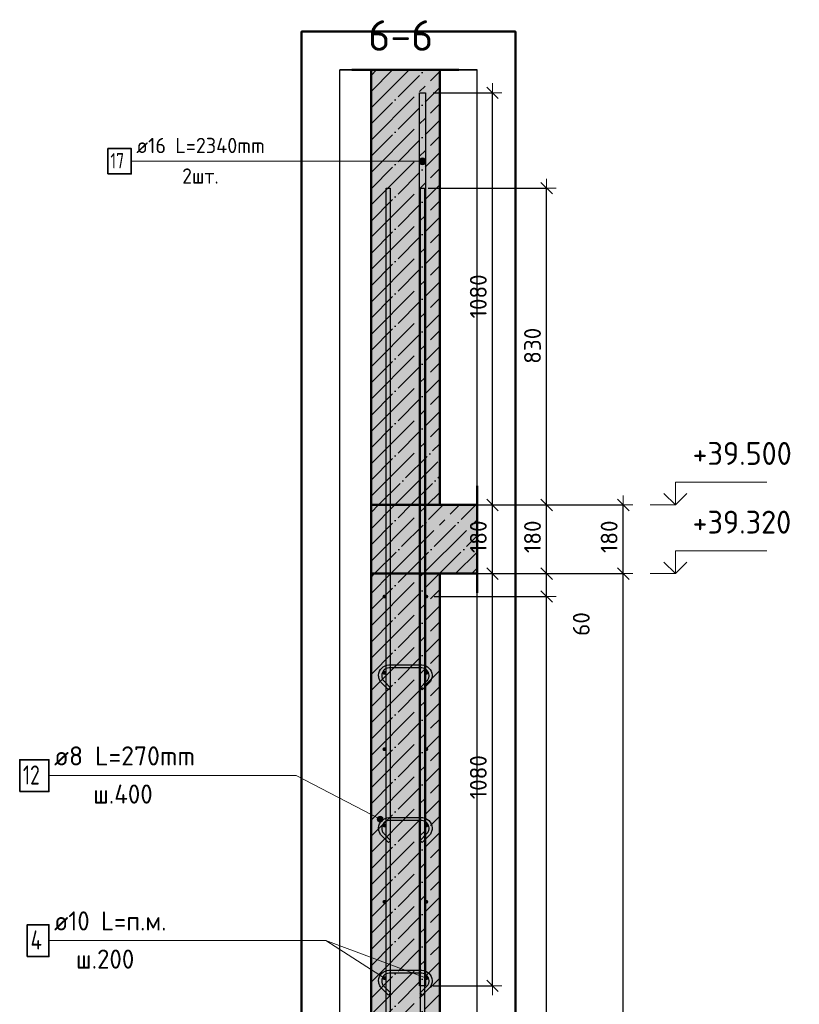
# Model space of a CAD drawing. Header units: millimetres. Extents: x -19950 to 69837, y -2757 to 40090.
# Tile 94 of 136: x 23708 to 25750, y 35014 to 37594. Entities that reach past the tile are written whole.
import ezdxf

# ---------------------------------------------------------------- set-up
doc = ezdxf.new("R2010")
doc.units = ezdxf.units.MM
doc.header["$PDMODE"] = 65
doc.linetypes.add('______11', pattern=[100, 80, -10, 0, -10])
doc.linetypes.add('______5', pattern=[220, 160, -20, 20, -20])
for name, color, linetype, lineweight in [('Standard', 7, 'Continuous', 25), ('Арм.стержн. вертикальными 1', 22, 'Continuous', 35), ('Арм.стержн.горизонт. 1', 180, 'Continuous', 35), ('Высотная отметки_ общее', 7, 'Continuous', 13), ('Размерная линия_ общее', 7, 'Continuous', 13)]:
    doc.layers.add(name, color=color, linetype=linetype, lineweight=lineweight)
doc.layers.add('Арм.стержн. вертикальными 2', color=7, linetype='Continuous', lineweight=35, true_color=0x006e00)
doc.layers.add('Арм.стержн.Стяжки', color=7, linetype='Continuous', lineweight=35, true_color=0x501e0f)
doc.styles.add('ISOCPEUR', font='ISOCPEUR')
doc.dimstyles.new('DIMSTYLE_12', dxfattribs={"dimtxt": 44, "dimasz": 50, "dimexe": 0, "dimexo": 0, "dimgap": 22, "dimtad": 0, "dimdec": 0, "dimrnd": 5, "dimzin": 12, "dimdsep": 46, "dimtxsty": 'ISOCPEUR', "dimblk1": 'ALL_ML_STRICH', "dimblk2": 'ALL_ML_STRICH', "dimsah": 1, "dimcen": 0, "dimclrd": 7, "dimclre": 256, "dimclrt": 7, "dimadec": 0, "dimazin": 0, "dimtfac": 1, "dimtdec": 0, "dimtix": 1, "dimtmove": 2, "dimatfit": 3, "dimfxl": 0, "dimtvp": 1.2, "dimtzin": 0, "dimlwd": 0, "dimlwe": -3, "dimarcsym": 0})
doc.dimstyles.new('DIMSTYLE_7', dxfattribs={"dimtxt": 44, "dimasz": 50, "dimexe": 0, "dimexo": 0, "dimgap": 22, "dimtad": 2, "dimdec": 0, "dimrnd": 5, "dimzin": 12, "dimdsep": 46, "dimtxsty": 'ISOCPEUR', "dimblk1": 'ALL_ML_STRICH', "dimblk2": 'ALL_ML_STRICH', "dimsah": 1, "dimcen": 0, "dimclrd": 7, "dimclre": 256, "dimclrt": 7, "dimadec": 0, "dimazin": 0, "dimtfac": 1, "dimtdec": 0, "dimtix": 1, "dimtmove": 2, "dimatfit": 3, "dimfxl": 0, "dimtzin": 0, "dimlwd": 0, "dimlwe": -3, "dimarcsym": 0})

# ---------------------------------------------------------------- blocks, each defined once
blk = doc.blocks.new('COMPLEX_ELEVATIONDIM_12')
at = {"layer": 'Высотная отметки_ общее', "color": 7, "linetype": 'Continuous', "lineweight": 13, "transparency": 33554687}
for p, q in [((25425.5, 36322.6), (25425.5, 36382.6)), ((25425.5, 36382.6), (25665.5, 36382.6)), ((25425.5, 36322.6), (25395.5, 36352.6)), ((25425.5, 36322.6), (25455.5, 36352.6)), ((25425.5, 36322.6), (25359.4, 36322.6)), ((25425.5, 36322.6), (25425.5, 36322.6)), ((25425.5, 36322.6), (25425.5, 36322.6)), ((25425.5, 36322.6), (25425.5, 36322.6)), ((25425.5, 36322.6), (25425.5, 36322.6)), ((25425.5, 36142.6), (25425.5, 36202.6)), ((25425.5, 36202.6), (25665.5, 36202.6)), ((25425.5, 36142.6), (25395.5, 36172.6)), ((25425.5, 36142.6), (25455.5, 36172.6)), ((25425.5, 36142.6), (25359.4, 36142.6)), ((25425.5, 36142.6), (25425.5, 36142.6)), ((25425.5, 36142.6), (25425.5, 36142.6)), ((25425.5, 36142.6), (25425.5, 36142.6)), ((25425.5, 36142.6), (25425.5, 36142.6)), ((25425.5, 33022.6), (25425.5, 33082.6)), ((25425.5, 33082.6), (25665.5, 33082.6)), ((25425.5, 33022.6), (25395.5, 33052.6)), ((25425.5, 33022.6), (25455.5, 33052.6)), ((25425.5, 33022.6), (25425.5, 33022.6)), ((25425.5, 33022.6), (25425.5, 33022.6)), ((25425.5, 33022.6), (25425.5, 33022.6)), ((25425.5, 33022.6), (25425.5, 33022.6))]:
    blk.add_line(p, q, dxfattribs=at)
blk.add_lwpolyline([(25425.5, 33022.6), (25365.5, 33022.6), (25365.5, 33022.6), (25359.4, 33022.6)], dxfattribs=at)
at = {"layer": 'Высотная отметки_ общее', "color": 7, "linetype": 'Continuous', "lineweight": 13, "transparency": 33554687, "char_height": 60, "width": 298.477, "attachment_point": 7, "style": 'ISOCPEUR'}
for s, insert in [('\\W0.96;+39.500', (25470.5, 36427.6)), ('\\W0.96;+39.320', (25470.5, 36247.6)), ('\\W0.96;+36.200', (25470.5, 33127.6))]:
    blk.add_mtext(s, dxfattribs=dict(at, insert=insert))
blk = doc.blocks.new('ALL_ML_STRICH')
at = {"color": 0, "linetype": 'ByBlock', "lineweight": -2}
for p, q in [((-1, 0), (0.5, 0)), ((-0.3, -0.3), (0.3, 0.3)), ((0, -0.5), (0, 0.5))]:
    blk.add_line(p, q, dxfattribs=at)
blk = doc.blocks.new('*D307')
at = {"layer": 'DEFPOINTS', "color": 7, "linetype": 'Continuous', "lineweight": 13, "transparency": 33554687}
for p in [(24808.3, 36142.6), (24856.2, 33022.6), (25289.1, 33022.6)]:
    blk.add_point(p, dxfattribs=at)
at = {"layer": 'Размерная линия_ общее', "color": 253, "linetype": 'Continuous', "lineweight": -2, "true_color": 0xa0a0a0, "transparency": 33554687}
for p, q in [((24828.3, 36142.6), (25289.1, 36142.6)), ((24876.2, 33022.6), (25289.1, 33022.6))]:
    blk.add_line(p, q, dxfattribs=at)
at = {"layer": 'Размерная линия_ общее', "color": 7, "linetype": 'Continuous', "lineweight": -2, "transparency": 33554687}
blk.add_line((25289.1, 33022.6), (25289.1, 36142.6), dxfattribs=at)
at = {"layer": 'Размерная линия_ общее', "color": 7, "linetype": 'Continuous', "lineweight": 13, "transparency": 33554687, "xscale": 50, "yscale": 50, "zscale": 50}
for p, rotation in [((25289.1, 36142.6), 90), ((25289.1, 33022.6), 270)]:
    blk.add_blockref('ALL_ML_STRICH', p, dxfattribs=dict(at, rotation=rotation))
at = {"layer": 'Размерная линия_ общее', "color": 7, "linetype": 'Continuous', "lineweight": 13, "transparency": 33554687, "insert": (25252.1, 34589.2), "char_height": 44, "width": 176, "attachment_point": 5, "rotation": 90, "style": 'ISOCPEUR'}
blk.add_mtext('\\A1;{3120}', dxfattribs=at)
blk = doc.blocks.new('*D308')
at = {"layer": 'DEFPOINTS', "color": 7, "linetype": 'Continuous', "lineweight": 13, "transparency": 33554687}
for p in [(24808.3, 36322.6), (24808.3, 36142.6), (25289.1, 36142.6)]:
    blk.add_point(p, dxfattribs=at)
at = {"layer": 'Размерная линия_ общее', "color": 253, "linetype": 'Continuous', "lineweight": -2, "true_color": 0xa0a0a0, "transparency": 33554687}
for p, q in [((24828.3, 36322.6), (25289.1, 36322.6)), ((24828.3, 36142.6), (25289.1, 36142.6))]:
    blk.add_line(p, q, dxfattribs=at)
at = {"layer": 'Размерная линия_ общее', "color": 7, "linetype": 'Continuous', "lineweight": -2, "transparency": 33554687}
blk.add_line((25289.1, 36142.6), (25289.1, 36322.6), dxfattribs=at)
at = {"layer": 'Размерная линия_ общее', "color": 7, "linetype": 'Continuous', "lineweight": 13, "transparency": 33554687, "xscale": 50, "yscale": 50, "zscale": 50}
for p, rotation in [((25289.1, 36322.6), 90), ((25289.1, 36142.6), 270)]:
    blk.add_blockref('ALL_ML_STRICH', p, dxfattribs=dict(at, rotation=rotation))
at = {"layer": 'Размерная линия_ общее', "color": 7, "linetype": 'Continuous', "lineweight": 13, "transparency": 33554687, "insert": (25252.1, 36239.2), "char_height": 44, "width": 132, "attachment_point": 5, "rotation": 90, "style": 'ISOCPEUR'}
blk.add_mtext('\\A1;{180}', dxfattribs=at)
blk = doc.blocks.new('*D310')
at = {"layer": 'DEFPOINTS', "color": 7, "linetype": 'Continuous', "lineweight": 13, "transparency": 33554687}
for p in [(24773.3, 36082.6), (24773.3, 33082.6), (25088.3, 33082.6)]:
    blk.add_point(p, dxfattribs=at)
at = {"layer": 'Размерная линия_ общее', "color": 253, "linetype": 'Continuous', "lineweight": -2, "true_color": 0xa0a0a0, "transparency": 33554687}
for p, q in [((24793.3, 36082.6), (25088.3, 36082.6)), ((24793.3, 33082.6), (25088.3, 33082.6))]:
    blk.add_line(p, q, dxfattribs=at)
at = {"layer": 'Размерная линия_ общее', "color": 7, "linetype": 'Continuous', "lineweight": -2, "transparency": 33554687}
blk.add_line((25088.3, 33082.6), (25088.3, 36082.6), dxfattribs=at)
at = {"layer": 'Размерная линия_ общее', "color": 7, "linetype": 'Continuous', "lineweight": 13, "transparency": 33554687, "xscale": 50, "yscale": 50, "zscale": 50}
for p, rotation in [((25088.3, 36082.6), 90), ((25088.3, 33082.6), 270)]:
    blk.add_blockref('ALL_ML_STRICH', p, dxfattribs=dict(at, rotation=rotation))
at = {"layer": 'Размерная линия_ общее', "color": 7, "linetype": 'Continuous', "lineweight": 13, "transparency": 33554687, "insert": (25029.3, 34434.6), "char_height": 44, "width": 2.2, "attachment_point": 1, "rotation": 90, "line_spacing_factor": 0.60241, "style": 'ISOCPEUR'}
blk.add_mtext('\\W0.91;15х200=3000', dxfattribs=at)
blk = doc.blocks.new('*D311')
at = {"layer": 'DEFPOINTS', "color": 7, "linetype": 'Continuous', "lineweight": 13, "transparency": 33554687}
for p in [(24808.3, 36142.6), (24773.3, 36082.6), (25088.3, 36082.6)]:
    blk.add_point(p, dxfattribs=at)
at = {"layer": 'Размерная линия_ общее', "color": 253, "linetype": 'Continuous', "lineweight": -2, "true_color": 0xa0a0a0, "transparency": 33554687}
for p, q in [((24828.3, 36142.6), (25088.3, 36142.6)), ((24793.3, 36082.6), (25088.3, 36082.6))]:
    blk.add_line(p, q, dxfattribs=at)
at = {"layer": 'Размерная линия_ общее', "color": 7, "linetype": 'Continuous', "lineweight": -2, "transparency": 33554687}
blk.add_line((25088.3, 36082.6), (25088.3, 36142.6), dxfattribs=at)
at = {"layer": 'Размерная линия_ общее', "color": 7, "linetype": 'Continuous', "lineweight": 13, "transparency": 33554687, "xscale": 50, "yscale": 50, "zscale": 50}
for p, rotation in [((25088.3, 36142.6), 90), ((25088.3, 36082.6), 270)]:
    blk.add_blockref('ALL_ML_STRICH', p, dxfattribs=dict(at, rotation=rotation))
at = {"layer": 'Размерная линия_ общее', "color": 7, "linetype": 'Continuous', "lineweight": 13, "transparency": 33554687, "insert": (25179, 36010.7), "char_height": 44, "width": 88, "attachment_point": 5, "rotation": 90, "style": 'ISOCPEUR'}
blk.add_mtext('\\A1;{60}', dxfattribs=at)
blk = doc.blocks.new('*D312')
at = {"layer": 'DEFPOINTS', "color": 7, "linetype": 'Continuous', "lineweight": 13, "transparency": 33554687}
for p in [(24808.3, 36322.6), (24808.3, 36142.6), (25088.3, 36142.6)]:
    blk.add_point(p, dxfattribs=at)
at = {"layer": 'Размерная линия_ общее', "color": 253, "linetype": 'Continuous', "lineweight": -2, "true_color": 0xa0a0a0, "transparency": 33554687}
for p, q in [((24828.3, 36322.6), (25088.3, 36322.6)), ((24828.3, 36142.6), (25088.3, 36142.6))]:
    blk.add_line(p, q, dxfattribs=at)
at = {"layer": 'Размерная линия_ общее', "color": 7, "linetype": 'Continuous', "lineweight": -2, "transparency": 33554687}
blk.add_line((25088.3, 36142.6), (25088.3, 36322.6), dxfattribs=at)
at = {"layer": 'Размерная линия_ общее', "color": 7, "linetype": 'Continuous', "lineweight": 13, "transparency": 33554687, "xscale": 50, "yscale": 50, "zscale": 50}
for p, rotation in [((25088.3, 36322.6), 90), ((25088.3, 36142.6), 270)]:
    blk.add_blockref('ALL_ML_STRICH', p, dxfattribs=dict(at, rotation=rotation))
at = {"layer": 'Размерная линия_ общее', "color": 7, "linetype": 'Continuous', "lineweight": 13, "transparency": 33554687, "insert": (25051.3, 36239.2), "char_height": 44, "width": 132, "attachment_point": 5, "rotation": 90, "style": 'ISOCPEUR'}
blk.add_mtext('\\A1;{180}', dxfattribs=at)
blk = doc.blocks.new('*D313')
at = {"layer": 'DEFPOINTS', "color": 7, "linetype": 'Continuous', "lineweight": 13, "transparency": 33554687}
for p in [(24758.3, 37152.6), (24808.3, 36322.6), (25088.3, 36322.6)]:
    blk.add_point(p, dxfattribs=at)
at = {"layer": 'Размерная линия_ общее', "color": 253, "linetype": 'Continuous', "lineweight": -2, "true_color": 0xa0a0a0, "transparency": 33554687}
for p, q in [((24778.3, 37152.6), (25088.3, 37152.6)), ((24828.3, 36322.6), (25088.3, 36322.6))]:
    blk.add_line(p, q, dxfattribs=at)
at = {"layer": 'Размерная линия_ общее', "color": 7, "linetype": 'Continuous', "lineweight": -2, "transparency": 33554687}
blk.add_line((25088.3, 36322.6), (25088.3, 37152.6), dxfattribs=at)
at = {"layer": 'Размерная линия_ общее', "color": 7, "linetype": 'Continuous', "lineweight": 13, "transparency": 33554687, "xscale": 50, "yscale": 50, "zscale": 50}
for p, rotation in [((25088.3, 37152.6), 90), ((25088.3, 36322.6), 270)]:
    blk.add_blockref('ALL_ML_STRICH', p, dxfattribs=dict(at, rotation=rotation))
at = {"layer": 'Размерная линия_ общее', "color": 7, "linetype": 'Continuous', "lineweight": 13, "transparency": 33554687, "insert": (25051.3, 36739.8), "char_height": 44, "width": 132, "attachment_point": 5, "rotation": 90, "style": 'ISOCPEUR'}
blk.add_mtext('\\A1;{830}', dxfattribs=at)
blk = doc.blocks.new('*D314')
at = {"layer": 'DEFPOINTS', "color": 7, "linetype": 'Continuous', "lineweight": 13, "transparency": 33554687}
for p in [(24808.3, 36142.6), (24771.3, 35062.6), (24946.3, 35062.6)]:
    blk.add_point(p, dxfattribs=at)
at = {"layer": 'Размерная линия_ общее', "color": 253, "linetype": 'Continuous', "lineweight": -2, "true_color": 0xa0a0a0, "transparency": 33554687}
for p, q in [((24828.3, 36142.6), (24946.3, 36142.6)), ((24791.3, 35062.6), (24946.3, 35062.6))]:
    blk.add_line(p, q, dxfattribs=at)
at = {"layer": 'Размерная линия_ общее', "color": 7, "linetype": 'Continuous', "lineweight": -2, "transparency": 33554687}
blk.add_line((24946.3, 35062.6), (24946.3, 36142.6), dxfattribs=at)
at = {"layer": 'Размерная линия_ общее', "color": 7, "linetype": 'Continuous', "lineweight": 13, "transparency": 33554687, "xscale": 50, "yscale": 50, "zscale": 50}
for p, rotation in [((24946.3, 36142.6), 90), ((24946.3, 35062.6), 270)]:
    blk.add_blockref('ALL_ML_STRICH', p, dxfattribs=dict(at, rotation=rotation))
at = {"layer": 'Размерная линия_ общее', "color": 7, "linetype": 'Continuous', "lineweight": 13, "transparency": 33554687, "insert": (24909.3, 35609.2), "char_height": 44, "width": 176, "attachment_point": 5, "rotation": 90, "style": 'ISOCPEUR'}
blk.add_mtext('\\A1;{1080}', dxfattribs=at)
blk = doc.blocks.new('*D315')
at = {"layer": 'DEFPOINTS', "color": 7, "linetype": 'Continuous', "lineweight": 13, "transparency": 33554687}
for p in [(24808.3, 36322.6), (24808.3, 36142.6), (24946.3, 36142.6)]:
    blk.add_point(p, dxfattribs=at)
at = {"layer": 'Размерная линия_ общее', "color": 253, "linetype": 'Continuous', "lineweight": -2, "true_color": 0xa0a0a0, "transparency": 33554687}
for p, q in [((24828.3, 36322.6), (24946.3, 36322.6)), ((24828.3, 36142.6), (24946.3, 36142.6))]:
    blk.add_line(p, q, dxfattribs=at)
at = {"layer": 'Размерная линия_ общее', "color": 7, "linetype": 'Continuous', "lineweight": -2, "transparency": 33554687}
blk.add_line((24946.3, 36142.6), (24946.3, 36322.6), dxfattribs=at)
at = {"layer": 'Размерная линия_ общее', "color": 7, "linetype": 'Continuous', "lineweight": 13, "transparency": 33554687, "xscale": 50, "yscale": 50, "zscale": 50}
for p, rotation in [((24946.3, 36322.6), 90), ((24946.3, 36142.6), 270)]:
    blk.add_blockref('ALL_ML_STRICH', p, dxfattribs=dict(at, rotation=rotation))
at = {"layer": 'Размерная линия_ общее', "color": 7, "linetype": 'Continuous', "lineweight": 13, "transparency": 33554687, "insert": (24909.3, 36239.2), "char_height": 44, "width": 132, "attachment_point": 5, "rotation": 90, "style": 'ISOCPEUR'}
blk.add_mtext('\\A1;{180}', dxfattribs=at)
blk = doc.blocks.new('*D316')
at = {"layer": 'DEFPOINTS', "color": 7, "linetype": 'Continuous', "lineweight": 13, "transparency": 33554687}
for p in [(24771.3, 37402.6), (24808.3, 36322.6), (24946.3, 36322.6)]:
    blk.add_point(p, dxfattribs=at)
at = {"layer": 'Размерная линия_ общее', "color": 253, "linetype": 'Continuous', "lineweight": -2, "true_color": 0xa0a0a0, "transparency": 33554687}
for p, q in [((24791.3, 37402.6), (24946.3, 37402.6)), ((24828.3, 36322.6), (24946.3, 36322.6))]:
    blk.add_line(p, q, dxfattribs=at)
at = {"layer": 'Размерная линия_ общее', "color": 7, "linetype": 'Continuous', "lineweight": -2, "transparency": 33554687}
blk.add_line((24946.3, 36322.6), (24946.3, 37402.6), dxfattribs=at)
at = {"layer": 'Размерная линия_ общее', "color": 7, "linetype": 'Continuous', "lineweight": 13, "transparency": 33554687, "xscale": 50, "yscale": 50, "zscale": 50}
for p, rotation in [((24946.3, 37402.6), 90), ((24946.3, 36322.6), 270)]:
    blk.add_blockref('ALL_ML_STRICH', p, dxfattribs=dict(at, rotation=rotation))
at = {"layer": 'Размерная линия_ общее', "color": 7, "linetype": 'Continuous', "lineweight": 13, "transparency": 33554687, "insert": (24909.3, 36869.2), "char_height": 44, "width": 176, "attachment_point": 5, "rotation": 90, "style": 'ISOCPEUR'}
blk.add_mtext('\\A1;{1080}', dxfattribs=at)

msp = doc.modelspace()

# ---------------------------------------------------------------- hatches: boundary and pattern name
at = {"layer": 'Standard', "linetype": 'Continuous', "lineweight": -3, "transparency": 33554687}
for points in [[(24628.3, 36322.6), (24808.3, 36322.6), (24808.3, 37463.2), (24628.3, 37463.2)], [(24628.3, 36322.6), (24628.3, 36142.6), (24906.5, 36142.6), (24906.5, 36322.6)], [(24808.3, 33022.6), (24808.3, 36142.6), (24628.3, 36142.6), (24628.3, 33022.6)]]:
    msp.add_hatch(color=7, dxfattribs=at).paths.add_polyline_path(points)
at = {"layer": 'Арм.стержн. вертикальными 2', "linetype": 'Continuous', "lineweight": 13, "transparency": 33554687}
for points in [[(24755.6, 37218.8), (24755.6, 37227.8), (24754.3, 37223.3)], [(24755.6, 37218.8), (24755.6, 37227.8), (24754.3, 37223.3)], [(24755.6, 37227.8), (24758.8, 37215.6), (24758.8, 37231.1)], [(24755.6, 37227.8), (24758.8, 37215.6), (24758.8, 37231.1)], [(24755.6, 37227.8), (24755.6, 37218.8), (24758.8, 37215.6)], [(24755.6, 37227.8), (24755.6, 37218.8), (24758.8, 37215.6)], [(24758.8, 37231.1), (24763.3, 37214.3), (24763.3, 37232.3)], [(24758.8, 37231.1), (24763.3, 37214.3), (24763.3, 37232.3)], [(24758.8, 37231.1), (24758.8, 37215.6), (24763.3, 37214.3)], [(24758.8, 37231.1), (24758.8, 37215.6), (24763.3, 37214.3)], [(24763.3, 37232.3), (24763.3, 37214.3), (24767.8, 37215.6)], [(24763.3, 37232.3), (24767.8, 37215.6), (24767.8, 37231.1)], [(24763.3, 37232.3), (24763.3, 37214.3), (24767.8, 37215.6)], [(24763.3, 37232.3), (24767.8, 37215.6), (24767.8, 37231.1)], [(24767.8, 37231.1), (24767.8, 37215.6), (24771, 37218.8)], [(24767.8, 37231.1), (24771, 37218.8), (24771, 37227.8)], [(24767.8, 37231.1), (24767.8, 37215.6), (24771, 37218.8)], [(24767.8, 37231.1), (24771, 37218.8), (24771, 37227.8)], [(24771, 37227.8), (24771, 37218.8), (24772.3, 37223.3)], [(24771, 37227.8), (24771, 37218.8), (24772.3, 37223.3)]]:
    msp.add_hatch(color=7, dxfattribs=at).paths.add_polyline_path(points)
at = {"layer": 'Арм.стержн.горизонт. 1', "linetype": 'Continuous', "lineweight": 50, "transparency": 33554687}
for points in [[(24668.3, 36082.6), (24667.9, 36084.5), (24666.8, 36086.1), (24665.2, 36087.2), (24663.3, 36087.6), (24661.4, 36087.2), (24659.8, 36086.1), (24658.7, 36084.5), (24658.3, 36082.6), (24658.7, 36080.7), (24659.8, 36079.1), (24661.4, 36078), (24663.3, 36077.6), (24665.2, 36078), (24666.8, 36079.1), (24667.9, 36080.7)], [(24778.3, 36082.6), (24777.9, 36084.5), (24776.8, 36086.1), (24775.2, 36087.2), (24773.3, 36087.6), (24771.4, 36087.2), (24769.8, 36086.1), (24768.7, 36084.5), (24768.3, 36082.6), (24768.7, 36080.7), (24769.8, 36079.1), (24771.4, 36078), (24773.3, 36077.6), (24775.2, 36078), (24776.8, 36079.1), (24777.9, 36080.7)], [(24668.3, 35882.6), (24667.9, 35884.5), (24666.8, 35886.1), (24665.2, 35887.2), (24663.3, 35887.6), (24661.4, 35887.2), (24659.8, 35886.1), (24658.7, 35884.5), (24658.3, 35882.6), (24658.7, 35880.7), (24659.8, 35879.1), (24661.4, 35878), (24663.3, 35877.6), (24665.2, 35878), (24666.8, 35879.1), (24667.9, 35880.7)], [(24778.3, 35882.6), (24777.9, 35884.5), (24776.8, 35886.1), (24775.2, 35887.2), (24773.3, 35887.6), (24771.4, 35887.2), (24769.8, 35886.1), (24768.7, 35884.5), (24768.3, 35882.6), (24768.7, 35880.7), (24769.8, 35879.1), (24771.4, 35878), (24773.3, 35877.6), (24775.2, 35878), (24776.8, 35879.1), (24777.9, 35880.7)], [(24668.3, 35682.6), (24667.9, 35684.5), (24666.8, 35686.1), (24665.2, 35687.2), (24663.3, 35687.6), (24661.4, 35687.2), (24659.8, 35686.1), (24658.7, 35684.5), (24658.3, 35682.6), (24658.7, 35680.7), (24659.8, 35679.1), (24661.4, 35678), (24663.3, 35677.6), (24665.2, 35678), (24666.8, 35679.1), (24667.9, 35680.7)], [(24778.3, 35682.6), (24777.9, 35684.5), (24776.8, 35686.1), (24775.2, 35687.2), (24773.3, 35687.6), (24771.4, 35687.2), (24769.8, 35686.1), (24768.7, 35684.5), (24768.3, 35682.6), (24768.7, 35680.7), (24769.8, 35679.1), (24771.4, 35678), (24773.3, 35677.6), (24775.2, 35678), (24776.8, 35679.1), (24777.9, 35680.7)], [(24668.3, 35482.6), (24667.9, 35484.5), (24666.8, 35486.1), (24665.2, 35487.2), (24663.3, 35487.6), (24661.4, 35487.2), (24659.8, 35486.1), (24658.7, 35484.5), (24658.3, 35482.6), (24658.7, 35480.7), (24659.8, 35479.1), (24661.4, 35478), (24663.3, 35477.6), (24665.2, 35478), (24666.8, 35479.1), (24667.9, 35480.7)], [(24778.3, 35482.6), (24777.9, 35484.5), (24776.8, 35486.1), (24775.2, 35487.2), (24773.3, 35487.6), (24771.4, 35487.2), (24769.8, 35486.1), (24768.7, 35484.5), (24768.3, 35482.6), (24768.7, 35480.7), (24769.8, 35479.1), (24771.4, 35478), (24773.3, 35477.6), (24775.2, 35478), (24776.8, 35479.1), (24777.9, 35480.7)], [(24668.3, 35282.6), (24667.9, 35284.5), (24666.8, 35286.1), (24665.2, 35287.2), (24663.3, 35287.6), (24661.4, 35287.2), (24659.8, 35286.1), (24658.7, 35284.5), (24658.3, 35282.6), (24658.7, 35280.7), (24659.8, 35279.1), (24661.4, 35278), (24663.3, 35277.6), (24665.2, 35278), (24666.8, 35279.1), (24667.9, 35280.7)], [(24778.3, 35282.6), (24777.9, 35284.5), (24776.8, 35286.1), (24775.2, 35287.2), (24773.3, 35287.6), (24771.4, 35287.2), (24769.8, 35286.1), (24768.7, 35284.5), (24768.3, 35282.6), (24768.7, 35280.7), (24769.8, 35279.1), (24771.4, 35278), (24773.3, 35277.6), (24775.2, 35278), (24776.8, 35279.1), (24777.9, 35280.7)], [(24668.3, 35082.6), (24667.9, 35084.5), (24666.8, 35086.1), (24665.2, 35087.2), (24663.3, 35087.6), (24661.4, 35087.2), (24659.8, 35086.1), (24658.7, 35084.5), (24658.3, 35082.6), (24658.7, 35080.7), (24659.8, 35079.1), (24661.4, 35078), (24663.3, 35077.6), (24665.2, 35078), (24666.8, 35079.1), (24667.9, 35080.7)], [(24778.3, 35082.6), (24777.9, 35084.5), (24776.8, 35086.1), (24775.2, 35087.2), (24773.3, 35087.6), (24771.4, 35087.2), (24769.8, 35086.1), (24768.7, 35084.5), (24768.3, 35082.6), (24768.7, 35080.7), (24769.8, 35079.1), (24771.4, 35078), (24773.3, 35077.6), (24775.2, 35078), (24776.8, 35079.1), (24777.9, 35080.7)]]:
    msp.add_hatch(color=4, dxfattribs=at).paths.add_polyline_path(points)
at = {"layer": 'Арм.стержн.Стяжки', "linetype": 'Continuous', "lineweight": 13, "transparency": 33554687}
for points in [[(24644.8, 35499.1), (24648.3, 35505.8), (24645.6, 35502.9)], [(24648.3, 35505.8), (24644.8, 35499.1), (24646, 35495.5)], [(24648.3, 35505.8), (24646, 35495.5), (24651.9, 35506.9)], [(24651.9, 35506.9), (24646, 35495.5), (24648.8, 35492.8)], [(24651.9, 35506.9), (24648.8, 35492.8), (24655.7, 35506.1)], [(24655.7, 35506.1), (24648.8, 35492.8), (24652.7, 35492)], [(24655.7, 35506.1), (24652.7, 35492), (24658.6, 35503.5)], [(24658.6, 35503.5), (24652.7, 35492), (24656.3, 35493.2)], [(24658.6, 35503.5), (24656.3, 35493.2), (24659.7, 35499.8)], [(24659.7, 35499.8), (24656.3, 35493.2), (24659, 35496)]]:
    msp.add_hatch(color=7, dxfattribs=at).paths.add_polyline_path(points)

# ---------------------------------------------------------------- linework, layer by layer
at = {"layer": 'Standard', "color": 52, "linetype": 'Continuous', "lineweight": -3, "transparency": 33554687}
for p, q in [((24546.5, 32926.8), (24546.5, 37463.2)), ((24546.5, 32926.8), (24546.5, 37463.2)), ((24546.5, 37463.2), (24906.5, 37463.2)), ((24906.5, 37463.2), (24546.5, 37463.2)), ((24906.5, 32926.8), (24906.5, 37463.2)), ((24906.5, 32926.8), (24906.5, 37463.2))]:
    msp.add_line(p, q, dxfattribs=at)
at = {"layer": 'Standard', "color": 7, "linetype": 'Continuous', "lineweight": 50, "transparency": 33554687}
for p, q in [((24858.3, 37463.2), (24578.3, 37463.2)), ((24628.3, 37463.2), (24628.3, 36322.6)), ((24808.3, 36322.6), (24808.3, 37463.2)), ((24906.5, 36092.6), (24906.5, 36372.6)), ((24808.3, 36322.6), (24628.3, 36322.6)), ((24628.3, 36322.6), (24628.3, 36142.6)), ((24628.3, 36322.6), (24808.3, 36322.6)), ((24906.5, 36322.6), (24808.3, 36322.6)), ((24808.3, 36142.6), (24628.3, 36142.6)), ((24628.3, 36142.6), (24628.3, 33022.6)), ((24628.3, 36142.6), (24808.3, 36142.6)), ((24808.3, 33022.6), (24808.3, 36142.6)), ((24808.3, 36142.6), (24906.5, 36142.6))]:
    msp.add_line(p, q, dxfattribs=at)
at = {"layer": 'Standard', "color": 7, "linetype": '______11', "lineweight": -3, "transparency": 33554687}
for p, q in [((24628.3, 37321.1), (24770.4, 37463.2)), ((24628.3, 37406), (24685.5, 37463.2)), ((24628.3, 37236.3), (24808.3, 37416.3)), ((24628.3, 37151.4), (24808.3, 37331.4)), ((24628.3, 37066.6), (24808.3, 37246.6)), ((24628.3, 36981.7), (24808.3, 37161.7)), ((24628.3, 36896.9), (24808.3, 37076.9)), ((24628.3, 36812), (24808.3, 36992)), ((24628.3, 36727.2), (24808.3, 36907.2)), ((24628.3, 36642.3), (24808.3, 36822.3)), ((24628.3, 36557.5), (24808.3, 36737.5)), ((24628.3, 36472.6), (24808.3, 36652.6)), ((24628.3, 36387.8), (24808.3, 36567.8)), ((24648, 36322.6), (24808.3, 36482.9)), ((24732.9, 36322.6), (24808.3, 36398)), ((24628.3, 36302.9), (24648, 36322.6)), ((24628.3, 36218), (24732.9, 36322.6)), ((24637.7, 36142.6), (24817.7, 36322.6)), ((24722.6, 36142.6), (24902.6, 36322.6)), ((24807.4, 36142.6), (24906.5, 36241.7)), ((24892.3, 36142.6), (24906.5, 36156.8)), ((24628.3, 35963.5), (24807.4, 36142.6)), ((24628.3, 36048.3), (24722.6, 36142.6)), ((24628.3, 36133.2), (24637.7, 36142.6)), ((24628.3, 35878.6), (24808.3, 36058.6)), ((24628.3, 35793.8), (24808.3, 35973.8)), ((24628.3, 35708.9), (24808.3, 35888.9)), ((24628.3, 35624.1), (24808.3, 35804.1)), ((24628.3, 35539.2), (24808.3, 35719.2)), ((24628.3, 35454.4), (24808.3, 35634.4)), ((24628.3, 35369.5), (24808.3, 35549.5)), ((24628.3, 35284.7), (24808.3, 35464.7)), ((24628.3, 35199.8), (24808.3, 35379.8)), ((24628.3, 35115), (24808.3, 35295)), ((24628.3, 35030.1), (24808.3, 35210.1)), ((24628.3, 34945.3), (24808.3, 35125.3)), ((24628.3, 34860.4), (24808.3, 35040.4))]:
    msp.add_line(p, q, dxfattribs=at)
at = {"layer": 'Standard', "color": 7, "linetype": '______5', "lineweight": -3, "transparency": 33554687}
for p, q in [((24628.3, 37363.6), (24728, 37463.2)), ((24628.3, 37448.4), (24643.1, 37463.2)), ((24628.3, 37278.7), (24808.3, 37458.7)), ((24628.3, 37193.9), (24808.3, 37373.9)), ((24628.3, 37109), (24808.3, 37289)), ((24628.3, 37024.1), (24808.3, 37204.1)), ((24628.3, 36939.3), (24808.3, 37119.3)), ((24628.3, 36854.4), (24808.3, 37034.4)), ((24628.3, 36769.6), (24808.3, 36949.6)), ((24628.3, 36684.7), (24808.3, 36864.7)), ((24628.3, 36599.9), (24808.3, 36779.9)), ((24628.3, 36515), (24808.3, 36695)), ((24628.3, 36430.2), (24808.3, 36610.2)), ((24628.3, 36345.3), (24808.3, 36525.3)), ((24690.4, 36322.6), (24808.3, 36440.5)), ((24775.3, 36322.6), (24808.3, 36355.6)), ((24628.3, 36260.5), (24690.4, 36322.6)), ((24628.3, 36175.6), (24775.3, 36322.6)), ((24680.1, 36142.6), (24860.1, 36322.6)), ((24765, 36142.6), (24906.5, 36284.1)), ((24849.8, 36142.6), (24906.5, 36199.2)), ((24628.3, 36005.9), (24765, 36142.6)), ((24628.3, 36090.8), (24680.1, 36142.6)), ((24628.3, 35921.1), (24808.3, 36101.1)), ((24628.3, 35836.2), (24808.3, 36016.2)), ((24628.3, 35751.4), (24808.3, 35931.4)), ((24628.3, 35666.5), (24808.3, 35846.5)), ((24628.3, 35581.7), (24808.3, 35761.7)), ((24628.3, 35496.8), (24808.3, 35676.8)), ((24628.3, 35411.9), (24808.3, 35591.9)), ((24628.3, 35327.1), (24808.3, 35507.1)), ((24628.3, 35242.2), (24808.3, 35422.2)), ((24628.3, 35157.4), (24808.3, 35337.4)), ((24628.3, 35072.5), (24808.3, 35252.5)), ((24628.3, 34987.7), (24808.3, 35167.7)), ((24628.3, 34902.8), (24808.3, 35082.8))]:
    msp.add_line(p, q, dxfattribs=at)
at = {"layer": 'Standard', "color": 7, "linetype": 'Continuous', "lineweight": 13, "transparency": 33554687}
msp.add_line((24773.3, 35082.6), (24509.7, 35180.9), dxfattribs=at)
at = {"layer": 'Standard', "color": 7, "linetype": 'Continuous', "lineweight": 50, "transparency": 33554687}
msp.add_lwpolyline([(24446.5, 32826.8), (25006.5, 32826.8), (25006.5, 37563.2), (24446.5, 37563.2), (24446.5, 32826.8)], dxfattribs=at)
at = {"layer": 'Арм.стержн. вертикальными 1', "color": 4, "linetype": 'Continuous', "lineweight": 25, "transparency": 33554687}
for points in [[(24668.3, 33022.6), (24668.3, 37152.6), (24678.3, 37152.6), (24678.3, 33022.6), (24668.3, 33022.6)], [(24668.3, 33022.6), (24668.3, 37152.6), (24678.3, 37152.6), (24678.3, 33022.6), (24668.3, 33022.6)], [(24758.3, 33022.6), (24758.3, 37152.6), (24768.3, 37152.6), (24768.3, 33022.6), (24758.3, 33022.6)], [(24758.3, 33022.6), (24758.3, 37152.6), (24768.3, 37152.6), (24768.3, 33022.6), (24758.3, 33022.6)]]:
    msp.add_lwpolyline(points, dxfattribs=at)
at = {"layer": 'Арм.стержн. вертикальными 2', "color": 7, "linetype": 'Continuous', "lineweight": 13, "transparency": 33554687}
for p, q in [((24000.3, 37223.3), (24604.3, 37223.3)), ((24604.3, 37223.3), (24763.3, 37223.3)), ((24604.3, 37223.3), (24763.3, 37223.3)), ((24754.3, 37223.3), (24754.3, 37223.3)), ((24754.3, 37223.3), (24754.3, 37223.3)), ((24763.3, 37232.3), (24763.3, 37232.3)), ((24763.3, 37232.3), (24763.3, 37232.3)), ((24763.3, 37214.3), (24763.3, 37214.3)), ((24763.3, 37214.3), (24763.3, 37214.3)), ((24772.3, 37223.3), (24772.3, 37223.3)), ((24772.3, 37223.3), (24772.3, 37223.3))]:
    msp.add_line(p, q, dxfattribs=at)
at = {"layer": 'Арм.стержн. вертикальными 2', "color": 7, "linetype": 'Continuous', "lineweight": 25, "transparency": 33554687}
msp.add_lwpolyline([(24771.3, 37402.6), (24771.3, 35062.6), (24755.3, 35062.6), (24755.3, 37402.6), (24771.3, 37402.6)], dxfattribs=at)
msp.add_lwpolyline([(24771.3, 37402.6), (24771.3, 35062.6), (24755.3, 35062.6), (24755.3, 37402.6), (24771.3, 37402.6)], dxfattribs=at)
at = {"layer": 'Арм.стержн. вертикальными 2', "color": 7, "linetype": 'Continuous', "lineweight": 35, "transparency": 33554687}
msp.add_lwpolyline([(23939, 37190), (24000.3, 37190), (24000.3, 37256.7), (23939, 37256.7), (23939, 37190)], dxfattribs=at)
at = {"layer": 'Арм.стержн. вертикальными 2', "color": 7, "linetype": 'Continuous', "lineweight": 13, "transparency": 33554687}
msp.add_circle((24763.3, 37223.3), 9, dxfattribs=at)
msp.add_circle((24763.3, 37223.3), 9, dxfattribs=at)
at = {"layer": 'Арм.стержн.горизонт. 1', "color": 52, "linetype": 'Continuous', "lineweight": 50, "transparency": 33554687}
for p, q in [((24628.3, 36142.6), (24628.3, 36142.6)), ((24808.3, 36142.6), (24808.3, 36142.6))]:
    msp.add_line(p, q, dxfattribs=at)
at = {"layer": 'Арм.стержн.горизонт. 1', "color": 7, "linetype": 'Continuous', "lineweight": 13, "transparency": 33554687}
for p, q in [((23784.7, 35180.9), (24509.7, 35180.9)), ((24509.7, 35180.9), (24663.3, 35082.6))]:
    msp.add_line(p, q, dxfattribs=at)
at = {"layer": 'Арм.стержн.горизонт. 1', "color": 7, "linetype": 'Continuous', "lineweight": 35, "transparency": 33554687}
msp.add_lwpolyline([(23728, 35139.2), (23784.7, 35139.2), (23784.7, 35222.5), (23728, 35222.5), (23728, 35139.2)], dxfattribs=at)
at = {"layer": 'Арм.стержн.Стяжки', "color": 7, "linetype": 'Continuous', "lineweight": 13, "transparency": 33554687}
for p, q in [((23784.7, 35613.4), (24432.2, 35613.4)), ((24432.2, 35613.4), (24652.3, 35499.5)), ((24655.7, 35506.1), (24655.7, 35506.1)), ((24645.6, 35502.9), (24645.6, 35502.9)), ((24648.8, 35492.8), (24648.8, 35492.8)), ((24659, 35496), (24659, 35496))]:
    msp.add_line(p, q, dxfattribs=at)
at = {"layer": 'Арм.стержн.Стяжки', "color": 40, "linetype": 'Continuous', "lineweight": 25, "transparency": 33554687}
for points in [[(24756.8, 35843.7), (24774.7, 35861.6), (24775.9, 35863), (24777, 35864.5), (24778, 35866.2), (24778.8, 35867.8), (24779.4, 35869.5), (24779.9, 35871.4), (24780.2, 35873.2), (24780.3, 35875.1), (24780.3, 35876.2), (24779.8, 35879.9), (24778.6, 35883.5), (24776.7, 35886.9), (24774.4, 35889.6), (24771.7, 35891.9), (24768.3, 35893.8), (24764.7, 35895), (24761.1, 35895.5), (24675.5, 35895.5), (24671.9, 35895), (24668.2, 35893.8), (24664.9, 35891.9), (24662.2, 35889.6), (24659.9, 35886.9), (24658, 35883.5), (24656.8, 35879.9), (24656.3, 35876.2), (24656.3, 35875.1), (24656.4, 35873.2), (24656.7, 35871.4), (24657.2, 35869.5), (24657.8, 35867.8), (24658.6, 35866.2), (24659.5, 35864.5), (24660.6, 35863), (24661.9, 35861.6), (24679.7, 35843.7), (24674.1, 35838.1), (24656, 35856.1), (24654.4, 35858.1), (24652.8, 35860.2), (24651.5, 35862.4), (24650.4, 35864.8), (24649.5, 35867.2), (24648.9, 35869.7), (24648.5, 35872.3), (24648.3, 35874.8), (24648.3, 35876.8), (24649, 35881.7), (24650.6, 35886.8), (24653.3, 35891.4), (24656.5, 35895.3), (24660.3, 35898.5), (24665, 35901.1), (24670.1, 35902.8), (24675, 35903.5), (24761.6, 35903.5), (24766.5, 35902.8), (24771.6, 35901.1), (24776.3, 35898.5), (24780.1, 35895.3), (24783.3, 35891.4), (24785.9, 35886.8), (24787.6, 35881.7), (24788.3, 35876.8), (24788.3, 35874.8), (24788.1, 35872.3), (24787.7, 35869.7), (24787, 35867.2), (24786.2, 35864.8), (24785.1, 35862.4), (24783.7, 35860.2), (24782.2, 35858.1), (24780.6, 35856.1), (24762.5, 35838.1), (24756.8, 35843.7)], [(24756.8, 35443.7), (24774.7, 35461.6), (24775.9, 35463), (24777, 35464.5), (24778, 35466.2), (24778.8, 35467.8), (24779.4, 35469.5), (24779.9, 35471.4), (24780.2, 35473.2), (24780.3, 35475.1), (24780.3, 35476.2), (24779.8, 35479.9), (24778.6, 35483.5), (24776.7, 35486.9), (24774.4, 35489.6), (24771.7, 35491.9), (24768.3, 35493.8), (24764.7, 35495), (24761.1, 35495.5), (24675.5, 35495.5), (24671.9, 35495), (24668.2, 35493.8), (24664.9, 35491.9), (24662.2, 35489.6), (24659.9, 35486.9), (24658, 35483.5), (24656.8, 35479.9), (24656.3, 35476.2), (24656.3, 35475.1), (24656.4, 35473.2), (24656.7, 35471.4), (24657.2, 35469.5), (24657.8, 35467.8), (24658.6, 35466.2), (24659.5, 35464.5), (24660.6, 35463), (24661.9, 35461.6), (24679.7, 35443.7), (24674.1, 35438.1), (24656, 35456.1), (24654.4, 35458.1), (24652.8, 35460.2), (24651.5, 35462.4), (24650.4, 35464.8), (24649.5, 35467.2), (24648.9, 35469.7), (24648.5, 35472.3), (24648.3, 35474.8), (24648.3, 35476.8), (24649, 35481.7), (24650.6, 35486.8), (24653.3, 35491.4), (24656.5, 35495.3), (24660.3, 35498.5), (24665, 35501.1), (24670.1, 35502.8), (24675, 35503.5), (24761.6, 35503.5), (24766.5, 35502.8), (24771.6, 35501.1), (24776.3, 35498.5), (24780.1, 35495.3), (24783.3, 35491.4), (24785.9, 35486.8), (24787.6, 35481.7), (24788.3, 35476.8), (24788.3, 35474.8), (24788.1, 35472.3), (24787.7, 35469.7), (24787, 35467.2), (24786.2, 35464.8), (24785.1, 35462.4), (24783.7, 35460.2), (24782.2, 35458.1), (24780.6, 35456.1), (24762.5, 35438.1), (24756.8, 35443.7)], [(24756.8, 35043.7), (24774.7, 35061.6), (24775.9, 35063), (24777, 35064.5), (24778, 35066.2), (24778.8, 35067.8), (24779.4, 35069.5), (24779.9, 35071.4), (24780.2, 35073.2), (24780.3, 35075.1), (24780.3, 35076.2), (24779.8, 35079.9), (24778.6, 35083.5), (24776.7, 35086.9), (24774.4, 35089.6), (24771.7, 35091.9), (24768.3, 35093.8), (24764.7, 35095), (24761.1, 35095.5), (24675.5, 35095.5), (24671.9, 35095), (24668.2, 35093.8), (24664.9, 35091.9), (24662.2, 35089.6), (24659.9, 35086.9), (24658, 35083.5), (24656.8, 35079.9), (24656.3, 35076.2), (24656.3, 35075.1), (24656.4, 35073.2), (24656.7, 35071.4), (24657.2, 35069.5), (24657.8, 35067.8), (24658.6, 35066.2), (24659.5, 35064.5), (24660.6, 35063), (24661.9, 35061.6), (24679.7, 35043.7), (24674.1, 35038.1), (24656, 35056.1), (24654.4, 35058.1), (24652.8, 35060.2), (24651.5, 35062.4), (24650.4, 35064.8), (24649.5, 35067.2), (24648.9, 35069.7), (24648.5, 35072.3), (24648.3, 35074.8), (24648.3, 35076.8), (24649, 35081.7), (24650.6, 35086.8), (24653.3, 35091.4), (24656.5, 35095.3), (24660.3, 35098.5), (24665, 35101.1), (24670.1, 35102.8), (24675, 35103.5), (24761.6, 35103.5), (24766.5, 35102.8), (24771.6, 35101.1), (24776.3, 35098.5), (24780.1, 35095.3), (24783.3, 35091.4), (24785.9, 35086.8), (24787.6, 35081.7), (24788.3, 35076.8), (24788.3, 35074.8), (24788.1, 35072.3), (24787.7, 35069.7), (24787, 35067.2), (24786.2, 35064.8), (24785.1, 35062.4), (24783.7, 35060.2), (24782.2, 35058.1), (24780.6, 35056.1), (24762.5, 35038.1), (24756.8, 35043.7)]]:
    msp.add_lwpolyline(points, dxfattribs=at)
at = {"layer": 'Арм.стержн.Стяжки', "color": 7, "linetype": 'Continuous', "lineweight": 35, "transparency": 33554687}
msp.add_lwpolyline([(23708, 35571.7), (23784.7, 35571.7), (23784.7, 35655), (23708, 35655), (23708, 35571.7)], dxfattribs=at)
at = {"layer": 'Арм.стержн.Стяжки', "color": 7, "linetype": 'Continuous', "lineweight": 13, "transparency": 33554687}
msp.add_circle((24652.3, 35499.5), 7.5, dxfattribs=at)

# ---------------------------------------------------------------- block references
at = {"layer": 'Высотная отметки_ общее', "color": 7, "linetype": 'Continuous', "lineweight": 13, "transparency": 33554687}
msp.add_blockref('COMPLEX_ELEVATIONDIM_12', (0, 0), dxfattribs=at)

# ---------------------------------------------------------------- texts
at = {"layer": 'Standard', "color": 7, "linetype": 'Continuous', "lineweight": 13, "transparency": 33554687, "insert": (24620.9, 37512.9), "char_height": 80, "width": 204.522, "attachment_point": 7, "style": 'ISOCPEUR'}
msp.add_mtext('\\A1;{\\fISOCPEUR|i0|b0;\\H80.000000;\\W1.000000;\\C7;6-6}\\P', dxfattribs=at)
at = {"layer": 'Арм.стержн. вертикальными 2', "color": 7, "linetype": 'Continuous', "lineweight": 25, "transparency": 33554687, "char_height": 40, "attachment_point": 7, "style": 'ISOCPEUR'}
for s, insert, width in [('\\W0.96;ø16 L=2340mm ', (24013.6, 37244.7), 395.02), ('\\W0.75;17', (23945.6, 37204.7), 62.971), ('\\W0.94;2шт. ', (24133.6, 37164.7), 154.838)]:
    msp.add_mtext(s, dxfattribs=dict(at, insert=insert, width=width))
at = {"layer": 'Арм.стержн.горизонт. 1', "color": 7, "linetype": 'Continuous', "lineweight": 25, "transparency": 33554687, "char_height": 50, "attachment_point": 7, "style": 'ISOCPEUR'}
for s, insert, width in [('\\W0.94;ø10 L=п.м.', (23798, 35207.5), 333.305), ('\\W0.80;4', (23736.4, 35157.5), 59.972), ('\\W0.95;ш.200 ', (23855.5, 35107.5), 218.666)]:
    msp.add_mtext(s, dxfattribs=dict(at, insert=insert, width=width))
at = {"layer": 'Арм.стержн.Стяжки', "color": 7, "linetype": 'Continuous', "lineweight": 25, "transparency": 33554687, "char_height": 50, "attachment_point": 7, "style": 'ISOCPEUR'}
for s, insert, width in [('\\W0.98;ø8 L=270mm ', (23798, 35640), 429.211), ('\\W0.75;12', (23716.4, 35590), 78.713), ('\\W0.95;ш.400 ', (23900.5, 35540), 223.706)]:
    msp.add_mtext(s, dxfattribs=dict(at, insert=insert, width=width))

# ---------------------------------------------------------------- dimensions: what is measured, and where the dimension line sits
at = {"layer": 'Размерная линия_ общее', "color": 7, "linetype": 'Continuous', "lineweight": 13, "transparency": 33554687}
for base, p1, p2, dimstyle, picture, middle in [((24946.3, 37402.6), (24828.3, 36322.6), (24791.3, 37402.6), 'DIMSTYLE_7', '*D316', (24909.3, 36869.2)), ((25088.3, 37152.6), (24828.3, 36322.6), (24778.3, 37152.6), 'DIMSTYLE_7', '*D313', (25051.3, 36739.8)), ((25289.1, 36322.6), (24828.3, 36142.6), (24828.3, 36322.6), 'DIMSTYLE_7', '*D308', (25252.1, 36239.2)), ((25088.3, 36322.6), (24828.3, 36142.6), (24828.3, 36322.6), 'DIMSTYLE_7', '*D312', (25051.3, 36239.2)), ((24946.3, 36322.6), (24828.3, 36142.6), (24828.3, 36322.6), 'DIMSTYLE_7', '*D315', (24909.3, 36239.2)), ((24946.3, 36142.6), (24791.3, 35062.6), (24828.3, 36142.6), 'DIMSTYLE_7', '*D314', (24909.3, 35609.2)), ((25088.3, 36142.6), (24793.3, 36082.6), (24828.3, 36142.6), 'DIMSTYLE_12', '*D311', (25179, 36010.7)), ((25289.1, 36142.6), (24876.2, 33022.6), (24828.3, 36142.6), 'DIMSTYLE_7', '*D307', (25252.1, 34589.2))]:
    dim = msp.add_linear_dim(base=base, p1=p1, p2=p2, angle=90, dimstyle=dimstyle, override={"dimpost": '<>', "dimclrd": 7, "dimclre": 253, "dimclrt": 7, "dimlwd": 0, "dimlwe": 65533}, dxfattribs=at)
    dim.commit()
    dim.dimension.update_dxf_attribs({"geometry": picture, "text_midpoint": middle, "dimtype": 160})
dim = msp.add_linear_dim(base=(25088.3, 36082.6), p1=(24793.3, 33082.6), p2=(24793.3, 36082.6), angle=90, text='\\W0.91;15х200=3000', dimstyle='DIMSTYLE_7', override={"dimpost": '<>', "dimclrd": 7, "dimclre": 253, "dimclrt": 7, "dimlwd": 0, "dimlwe": 65533}, dxfattribs=at)
dim.commit()
dim.dimension.update_dxf_attribs({"geometry": '*D310', "text_midpoint": (25066.3, 34582.6), "dimtype": 160})

doc.saveas('drawing.dxf')
